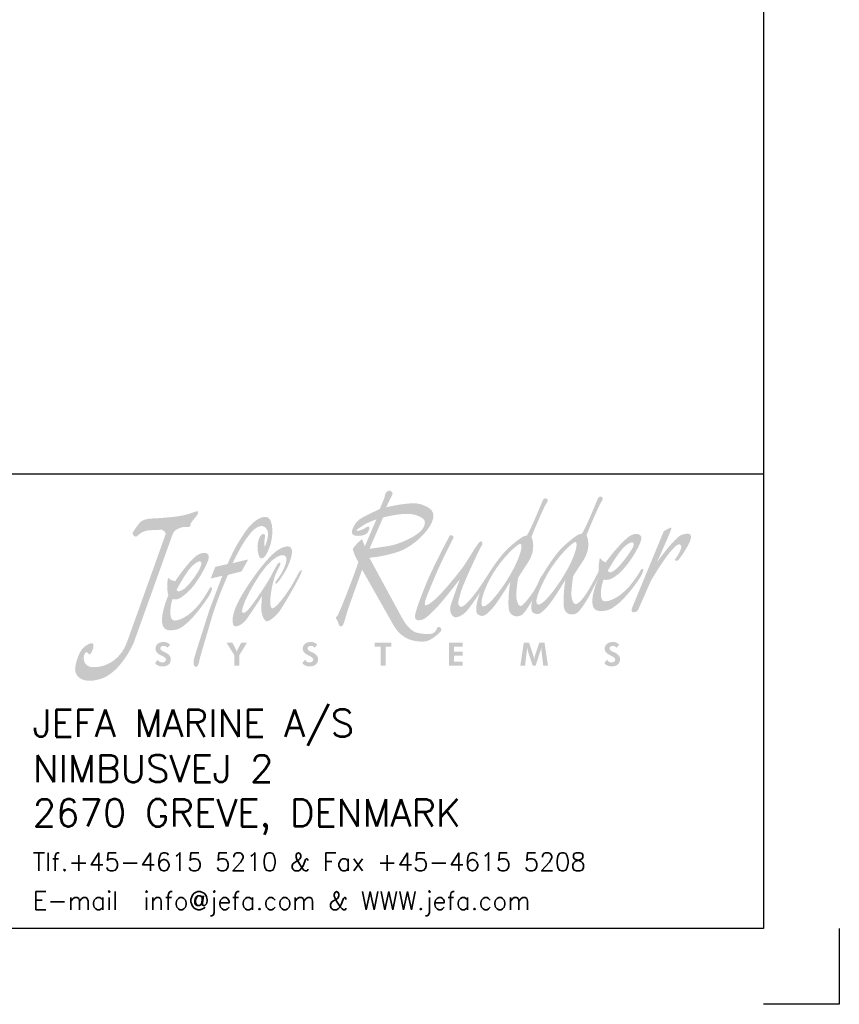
# Model space of a CAD drawing. Header units: millimetres. Extents: x -21605 to -18755, y -21786 to -19786.
# Tile 3 of 9: x -19296 to -18755, y -21786 to -21136. Entities that reach past the tile are written whole.
import ezdxf

# ---------------------------------------------------------------- set-up
doc = ezdxf.new("R2010")
doc.units = ezdxf.units.MM
doc.header["$LTSCALE"] = 5
doc.layers.add('RAMME', color=7, linetype='Continuous')
doc.styles.add('ROMANS', font='romans')

# ---------------------------------------------------------------- blocks, each defined once
blk = doc.blocks.new('jefa rudder logo')
at = {"linetype": 'Continuous', "lineweight": 0}
h = blk.add_hatch(color=182, dxfattribs=at)
edge = h.paths.add_edge_path(flags=16)
edge.add_spline(control_points=[(28.946, 61.153), (29.136, 61.166), (28.946, 60.378), (28.384, 59.431), (28.384, 59.431), (27.823, 58.483), (27.165, 57.709), (26.919, 57.709), (26.919, 57.709), (26.675, 57.709), (26.858, 58.522), (27.417, 59.469), (27.417, 59.469), (27.978, 60.416), (28.791, 61.14), (28.946, 61.153)], knot_values=[0, 0, 0, 0, 0.25, 0.25, 0.25, 0.25, 0.5, 0.5, 0.5, 0.5, 0.75, 0.75, 0.75, 0.75, 1, 1, 1, 1], degree=3, periodic=0)
edge = h.paths.add_edge_path(flags=16)
edge.add_spline(control_points=[(29.952, 57.81), (30.196, 57.81), (30.853, 58.583), (31.415, 59.53), (31.415, 59.53), (31.976, 60.48), (32.167, 61.265), (31.976, 61.252), (31.976, 61.252), (31.821, 61.242), (31.034, 60.498), (30.472, 59.55), (30.472, 59.55), (30.323, 59.296), (29.533, 57.81), (29.952, 57.81)], knot_values=[0, 0, 0, 0, 0.25, 0.25, 0.25, 0.25, 0.5, 0.5, 0.5, 0.5, 0.75, 0.75, 0.75, 0.75, 1, 1, 1, 1], degree=3, periodic=0)
edge = h.paths.add_edge_path()
edge.add_spline(control_points=[(30.173, 59.439), (30.188, 59.472), (30.213, 59.515), (30.241, 59.563), (30.241, 59.563), (30.254, 59.588), (30.262, 59.604), (30.262, 59.604), (30.262, 59.604), (30.262, 59.604), (30.264, 59.604), (30.264, 59.604), (30.264, 59.604), (30.467, 59.947), (30.881, 60.561), (31.186, 60.876), (31.186, 60.876), (31.549, 61.255), (32.212, 61.78), (32.296, 61.689), (32.296, 61.689), (32.38, 61.595), (33.18, 63.561), (33.18, 63.561), (33.18, 63.561), (33.18, 63.561), (33.264, 63.812), (33.404, 63.746), (33.404, 63.746), (33.543, 63.68), (33.49, 63.569), (33.386, 63.429), (33.386, 63.429), (33.284, 63.292), (32.578, 61.638), (32.593, 61.623), (32.593, 61.623), (32.609, 61.608), (32.893, 60.96), (32.418, 60.244), (32.418, 60.244), (31.943, 59.527), (31.859, 59.378), (31.859, 59.378), (31.859, 59.378), (31.859, 59.378), (31.722, 58.514), (31.77, 58.227), (31.77, 58.227), (31.816, 57.955), (31.913, 57.78), (32.055, 57.849), (32.055, 57.849), (32.484, 58.059), (33.035, 59.223), (33.266, 59.654), (33.266, 59.654), (33.244, 59.898), (33.279, 60.124), (33.325, 60.389), (33.325, 60.389), (33.409, 60.272), (33.48, 60.185), (33.647, 60.14), (33.647, 60.14), (33.983, 60.607), (34.623, 61.364), (34.968, 61.58), (34.968, 61.58), (35.311, 61.793), (35.664, 61.704), (35.603, 61.41), (35.603, 61.41), (35.491, 60.848), (34.303, 58.946), (33.533, 59.19), (33.533, 59.19), (33.454, 59.047), (33.193, 57.983), (33.609, 57.991), (33.609, 57.991), (34.023, 57.996), (34.646, 58.39), (35.141, 59.058), (35.141, 59.058), (35.636, 59.728), (35.555, 59.766), (35.662, 59.774), (35.662, 59.774), (35.768, 59.779), (35.697, 59.568), (35.524, 59.281), (35.524, 59.281), (35.354, 59.002), (34.366, 57.602), (33.67, 57.485), (33.67, 57.485), (33.005, 57.358), (32.921, 57.655), (32.911, 57.986), (32.911, 57.986), (32.903, 58.288), (33.025, 58.743), (33.244, 59.263), (33.244, 59.263), (33.244, 59.263), (32.756, 58.306), (32.756, 58.306), (32.756, 58.306), (32.756, 58.306), (32.25, 57.401), (31.999, 57.31), (31.999, 57.31), (31.745, 57.216), (31.471, 57.272), (31.364, 57.589), (31.364, 57.589), (31.26, 57.904), (31.405, 59.256), (31.458, 59.22), (31.458, 59.22), (31.458, 59.22), (30.711, 57.97), (30.432, 57.691), (30.432, 57.691), (30.152, 57.412), (29.969, 57.16), (29.66, 57.366), (29.66, 57.366), (29.527, 57.452), (29.535, 57.724), (29.606, 58.047), (29.606, 58.047), (29.456, 57.782), (29.152, 57.277), (28.966, 57.208), (28.966, 57.208), (28.715, 57.117), (28.438, 57.173), (28.334, 57.488), (28.334, 57.488), (28.23, 57.803), (28.372, 59.154), (28.428, 59.118), (28.428, 59.118), (28.428, 59.118), (27.681, 57.871), (27.402, 57.592), (27.402, 57.592), (27.122, 57.313), (26.939, 57.061), (26.629, 57.264), (26.629, 57.264), (26.426, 57.396), (26.551, 57.965), (26.728, 58.476), (26.728, 58.476), (26.518, 58.151), (26.104, 57.531), (25.913, 57.368), (25.913, 57.368), (25.651, 57.147), (25.458, 57.089), (25.321, 57.13), (25.321, 57.13), (25.161, 57.175), (25.029, 57.483), (25.121, 57.772), (25.121, 57.772), (25.212, 58.064), (25.624, 59.207), (25.624, 59.207), (25.624, 59.207), (25.624, 59.207), (24.729, 58.052), (24.417, 57.721), (24.417, 57.721), (24.107, 57.389), (23.815, 57.109), (23.655, 57.028), (23.655, 57.028), (23.495, 56.947), (23.101, 56.838), (23.162, 57.229), (23.162, 57.229), (23.223, 57.62), (23.713, 58.824), (23.906, 59.276), (23.906, 59.276), (24.1, 59.731), (24.834, 61.173), (24.94, 61.359), (24.94, 61.359), (25.029, 61.519), (25.113, 61.793), (25.291, 61.514), (25.291, 61.514), (25.291, 61.514), (24.628, 60.241), (24.267, 59.378), (24.267, 59.378), (23.906, 58.514), (23.754, 58.163), (23.724, 58.021), (23.724, 58.021), (23.696, 57.882), (23.665, 57.752), (23.764, 57.772), (23.764, 57.772), (24.239, 57.866), (25.448, 59.421), (25.773, 59.845), (25.773, 59.845), (26.055, 60.239), (26.421, 60.876), (26.477, 60.945), (26.477, 60.945), (26.607, 61.105), (26.726, 61.356), (26.827, 61.275), (26.827, 61.275), (26.927, 61.196), (26.838, 61.074), (26.746, 60.914), (26.746, 60.914), (26.657, 60.754), (25.809, 58.961), (25.692, 58.534), (25.692, 58.534), (25.583, 58.133), (25.512, 57.963), (25.552, 57.831), (25.552, 57.831), (25.593, 57.701), (25.682, 57.561), (26.035, 57.922), (26.035, 57.922), (26.883, 58.793), (27.335, 59.926), (28.156, 60.777), (28.156, 60.777), (28.519, 61.153), (29.182, 61.679), (29.266, 61.587), (29.266, 61.587), (29.35, 61.496), (30.15, 63.459), (30.15, 63.459), (30.15, 63.459), (30.15, 63.459), (30.234, 63.711), (30.373, 63.647), (30.373, 63.647), (30.513, 63.581), (30.457, 63.47), (30.356, 63.33), (30.356, 63.33), (30.251, 63.19), (29.548, 61.537), (29.563, 61.521), (29.563, 61.521), (29.578, 61.506), (29.863, 60.861), (29.385, 60.145), (29.385, 60.145), (28.91, 59.426), (28.826, 59.276), (28.826, 59.276), (28.826, 59.276), (28.826, 59.276), (28.687, 58.407), (28.745, 58.123), (28.745, 58.123), (28.801, 57.843), (28.892, 57.683), (29.022, 57.749), (29.022, 57.749), (29.154, 57.815), (29.591, 58.392), (29.713, 58.598), (29.713, 58.598), (29.748, 58.659), (29.812, 58.773), (29.886, 58.905), (29.886, 58.905), (30.015, 59.225), (30.145, 59.461), (30.173, 59.439)], knot_values=[0, 0, 0, 0, 0.013889, 0.013889, 0.013889, 0.013889, 0.027778, 0.027778, 0.027778, 0.027778, 0.041667, 0.041667, 0.041667, 0.041667, 0.055556, 0.055556, 0.055556, 0.055556, 0.069444, 0.069444, 0.069444, 0.069444, 0.083333, 0.083333, 0.083333, 0.083333, 0.097222, 0.097222, 0.097222, 0.097222, 0.111111, 0.111111, 0.111111, 0.111111, 0.125, 0.125, 0.125, 0.125, 0.138889, 0.138889, 0.138889, 0.138889, 0.152778, 0.152778, 0.152778, 0.152778, 0.166667, 0.166667, 0.166667, 0.166667, 0.180556, 0.180556, 0.180556, 0.180556, 0.194444, 0.194444, 0.194444, 0.194444, 0.208333, 0.208333, 0.208333, 0.208333, 0.222222, 0.222222, 0.222222, 0.222222, 0.236111, 0.236111, 0.236111, 0.236111, 0.25, 0.25, 0.25, 0.25, 0.263889, 0.263889, 0.263889, 0.263889, 0.277778, 0.277778, 0.277778, 0.277778, 0.291667, 0.291667, 0.291667, 0.291667, 0.305556, 0.305556, 0.305556, 0.305556, 0.319444, 0.319444, 0.319444, 0.319444, 0.333333, 0.333333, 0.333333, 0.333333, 0.347222, 0.347222, 0.347222, 0.347222, 0.361111, 0.361111, 0.361111, 0.361111, 0.375, 0.375, 0.375, 0.375, 0.388889, 0.388889, 0.388889, 0.388889, 0.402778, 0.402778, 0.402778, 0.402778, 0.416667, 0.416667, 0.416667, 0.416667, 0.430556, 0.430556, 0.430556, 0.430556, 0.444444, 0.444444, 0.444444, 0.444444, 0.458333, 0.458333, 0.458333, 0.458333, 0.472222, 0.472222, 0.472222, 0.472222, 0.486111, 0.486111, 0.486111, 0.486111, 0.5, 0.5, 0.5, 0.5, 0.513889, 0.513889, 0.513889, 0.513889, 0.527778, 0.527778, 0.527778, 0.527778, 0.541667, 0.541667, 0.541667, 0.541667, 0.555556, 0.555556, 0.555556, 0.555556, 0.569444, 0.569444, 0.569444, 0.569444, 0.583333, 0.583333, 0.583333, 0.583333, 0.597222, 0.597222, 0.597222, 0.597222, 0.611111, 0.611111, 0.611111, 0.611111, 0.625, 0.625, 0.625, 0.625, 0.638889, 0.638889, 0.638889, 0.638889, 0.652778, 0.652778, 0.652778, 0.652778, 0.666667, 0.666667, 0.666667, 0.666667, 0.680556, 0.680556, 0.680556, 0.680556, 0.694444, 0.694444, 0.694444, 0.694444, 0.708333, 0.708333, 0.708333, 0.708333, 0.722222, 0.722222, 0.722222, 0.722222, 0.736111, 0.736111, 0.736111, 0.736111, 0.75, 0.75, 0.75, 0.75, 0.763889, 0.763889, 0.763889, 0.763889, 0.777778, 0.777778, 0.777778, 0.777778, 0.791667, 0.791667, 0.791667, 0.791667, 0.805556, 0.805556, 0.805556, 0.805556, 0.819444, 0.819444, 0.819444, 0.819444, 0.833333, 0.833333, 0.833333, 0.833333, 0.847222, 0.847222, 0.847222, 0.847222, 0.861111, 0.861111, 0.861111, 0.861111, 0.875, 0.875, 0.875, 0.875, 0.888889, 0.888889, 0.888889, 0.888889, 0.902778, 0.902778, 0.902778, 0.902778, 0.916667, 0.916667, 0.916667, 0.916667, 0.930556, 0.930556, 0.930556, 0.930556, 0.944444, 0.944444, 0.944444, 0.944444, 0.958333, 0.958333, 0.958333, 0.958333, 0.972222, 0.972222, 0.972222, 0.972222, 0.986111, 0.986111, 0.986111, 0.986111, 1, 1, 1, 1], degree=3, periodic=0)
edge = h.paths.add_edge_path(flags=16)
edge.add_spline(control_points=[(33.762, 59.68), (33.762, 59.68), (34.341, 60.698), (34.681, 60.998), (34.681, 60.998), (35.022, 61.295), (35.265, 61.331), (35.159, 60.998), (35.159, 60.998), (35.103, 60.825), (33.983, 59.182), (33.762, 59.68)], knot_values=[0, 0, 0, 0, 0.333333, 0.333333, 0.333333, 0.333333, 0.666667, 0.666667, 0.666667, 0.666667, 1, 1, 1, 1], degree=3, periodic=0)
edge = h.paths.add_edge_path()
edge.add_spline(control_points=[(21.222, 63.066), (21.222, 63.066), (21.486, 63.701), (21.486, 63.701), (21.486, 63.701), (21.486, 63.701), (21.501, 63.853), (21.544, 63.937), (21.544, 63.937), (21.587, 64.021), (21.74, 64.115), (21.798, 64.082), (21.798, 64.082), (21.857, 64.046), (21.984, 63.962), (21.9, 63.828), (21.9, 63.828), (21.816, 63.693), (21.577, 63.16), (21.577, 63.16), (21.577, 63.16), (21.577, 63.16), (22.982, 63.513), (23.49, 63.327), (23.49, 63.327), (23.998, 63.142), (24.371, 62.921), (24.067, 62.296), (24.067, 62.296), (23.762, 61.669), (22.931, 60.907), (22.078, 60.663), (22.078, 60.663), (21.222, 60.416), (20.648, 60.391), (20.648, 60.391), (20.648, 60.391), (20.648, 60.391), (22.459, 57.059), (22.459, 57.059), (22.459, 57.059), (22.865, 56.309), (23.259, 56.251), (23.51, 56.22), (23.51, 56.22), (23.785, 56.187), (24.107, 56.154), (24.262, 56.319), (24.262, 56.319), (24.361, 56.426), (24.364, 56.581), (24.448, 56.591), (24.448, 56.591), (24.531, 56.599), (24.684, 56.472), (24.575, 56.345), (24.575, 56.345), (24.465, 56.218), (24.016, 55.778), (23.627, 55.778), (23.627, 55.778), (23.236, 55.778), (22.469, 55.809), (21.984, 56.667), (21.984, 56.667), (21.984, 56.667), (20.251, 59.731), (20.251, 59.731), (20.251, 59.731), (20.251, 59.731), (19.479, 57.572), (19.479, 57.572), (19.479, 57.572), (19.479, 57.572), (19.319, 57.013), (19.258, 56.835), (19.258, 56.835), (19.2, 56.657), (19.116, 56.573), (19.04, 56.617), (19.04, 56.617), (18.964, 56.657), (18.92, 56.911), (18.87, 56.972), (18.87, 56.972), (18.819, 57.031), (18.766, 57.13), (18.862, 57.158), (18.862, 57.158), (18.959, 57.186), (20.076, 60.14), (20.041, 60.168), (20.041, 60.168), (19.98, 60.213), (19.7, 60.836), (19.741, 60.891), (19.741, 60.891), (19.893, 61.095), (20.061, 61.278), (20.259, 61.415), (20.259, 61.415), (20.295, 61.283), (20.343, 61.151), (20.401, 61.018), (20.401, 61.018), (20.401, 61.018), (21.036, 62.499), (21.036, 62.499), (21.036, 62.499), (21.036, 62.499), (20.521, 62.311), (20.361, 62.202), (20.361, 62.202), (20.198, 62.093), (19.929, 61.93), (19.944, 61.879), (19.944, 61.879), (19.962, 61.829), (20.208, 61.897), (20.35, 61.981), (20.35, 61.981), (20.495, 62.067), (20.63, 62.177), (20.648, 62.057), (20.648, 62.057), (20.663, 61.94), (20.579, 61.661), (20.249, 61.61), (20.249, 61.61), (19.919, 61.559), (19.733, 61.6), (19.69, 61.745), (19.69, 61.745), (19.649, 61.89), (19.853, 62.372), (20.223, 62.575), (20.223, 62.575), (20.597, 62.779), (21.222, 63.066), (21.222, 63.066)], knot_values=[0, 0, 0, 0, 0.028571, 0.028571, 0.028571, 0.028571, 0.057143, 0.057143, 0.057143, 0.057143, 0.085714, 0.085714, 0.085714, 0.085714, 0.114286, 0.114286, 0.114286, 0.114286, 0.142857, 0.142857, 0.142857, 0.142857, 0.171429, 0.171429, 0.171429, 0.171429, 0.2, 0.2, 0.2, 0.2, 0.228571, 0.228571, 0.228571, 0.228571, 0.257143, 0.257143, 0.257143, 0.257143, 0.285714, 0.285714, 0.285714, 0.285714, 0.314286, 0.314286, 0.314286, 0.314286, 0.342857, 0.342857, 0.342857, 0.342857, 0.371429, 0.371429, 0.371429, 0.371429, 0.4, 0.4, 0.4, 0.4, 0.428571, 0.428571, 0.428571, 0.428571, 0.457143, 0.457143, 0.457143, 0.457143, 0.485714, 0.485714, 0.485714, 0.485714, 0.514286, 0.514286, 0.514286, 0.514286, 0.542857, 0.542857, 0.542857, 0.542857, 0.571429, 0.571429, 0.571429, 0.571429, 0.6, 0.6, 0.6, 0.6, 0.628571, 0.628571, 0.628571, 0.628571, 0.657143, 0.657143, 0.657143, 0.657143, 0.685714, 0.685714, 0.685714, 0.685714, 0.714286, 0.714286, 0.714286, 0.714286, 0.742857, 0.742857, 0.742857, 0.742857, 0.771429, 0.771429, 0.771429, 0.771429, 0.8, 0.8, 0.8, 0.8, 0.828571, 0.828571, 0.828571, 0.828571, 0.857143, 0.857143, 0.857143, 0.857143, 0.885714, 0.885714, 0.885714, 0.885714, 0.914286, 0.914286, 0.914286, 0.914286, 0.942857, 0.942857, 0.942857, 0.942857, 0.971429, 0.971429, 0.971429, 0.971429, 1, 1, 1, 1], degree=3, periodic=0)
edge = h.paths.add_edge_path(flags=16)
edge.add_spline(control_points=[(20.655, 60.881), (20.655, 60.881), (21.399, 62.591), (21.399, 62.591), (21.399, 62.591), (21.412, 62.621), (22.629, 62.911), (23.109, 62.761), (23.109, 62.761), (23.592, 62.611), (23.856, 62.474), (23.609, 62.024), (23.609, 62.024), (23.363, 61.575), (22.263, 61.153), (21.918, 61.077), (21.918, 61.077), (21.57, 61.001), (20.655, 60.881), (20.655, 60.881)], knot_values=[0, 0, 0, 0, 0.2, 0.2, 0.2, 0.2, 0.4, 0.4, 0.4, 0.4, 0.6, 0.6, 0.6, 0.6, 0.8, 0.8, 0.8, 0.8, 1, 1, 1, 1], degree=3, periodic=0)
edge = h.paths.add_edge_path()
edge.add_spline(control_points=[(35.1, 57.64), (35.1, 57.64), (36.843, 61.852), (36.843, 61.852), (36.843, 61.852), (36.843, 61.852), (37.153, 62.019), (37.153, 62.019), (37.153, 62.019), (37.153, 62.019), (37.29, 62.103), (37.249, 61.956), (37.249, 61.956), (37.211, 61.808), (36.477, 60.162), (36.477, 60.162), (36.477, 60.162), (36.477, 60.162), (37.437, 61.491), (37.785, 61.628), (37.785, 61.628), (38.156, 61.77), (38.402, 61.752), (38.324, 61.42), (38.324, 61.42), (38.245, 61.09), (37.689, 60.274), (37.602, 60.228), (37.602, 60.228), (37.513, 60.18), (37.442, 60.279), (37.442, 60.279), (37.442, 60.279), (37.442, 60.279), (37.63, 60.533), (37.683, 60.645), (37.683, 60.645), (37.734, 60.754), (37.823, 60.937), (37.8, 61.023), (37.8, 61.023), (37.628, 61.666), (36.165, 59.2), (36.111, 59.07), (36.111, 59.07), (36.111, 59.07), (35.438, 57.539), (35.438, 57.539), (35.438, 57.539), (35.375, 57.396), (35.174, 57.374), (35.115, 57.404), (35.115, 57.404), (35.057, 57.434), (35.07, 57.569), (35.1, 57.64)], knot_values=[0, 0, 0, 0, 0.071429, 0.071429, 0.071429, 0.071429, 0.142857, 0.142857, 0.142857, 0.142857, 0.214286, 0.214286, 0.214286, 0.214286, 0.285714, 0.285714, 0.285714, 0.285714, 0.357143, 0.357143, 0.357143, 0.357143, 0.428571, 0.428571, 0.428571, 0.428571, 0.5, 0.5, 0.5, 0.5, 0.571429, 0.571429, 0.571429, 0.571429, 0.642857, 0.642857, 0.642857, 0.642857, 0.714286, 0.714286, 0.714286, 0.714286, 0.785714, 0.785714, 0.785714, 0.785714, 0.857143, 0.857143, 0.857143, 0.857143, 0.928571, 0.928571, 0.928571, 0.928571, 1, 1, 1, 1], degree=3, periodic=0)
edge = h.paths.add_edge_path()
edge.add_spline(control_points=[(15.657, 59.299), (15.954, 59.7), (16.322, 60.526), (15.895, 60.531), (15.895, 60.531), (15.682, 60.536), (15.146, 60.315), (14.435, 59.162), (14.435, 59.162), (13.726, 58.009), (13.688, 57.638), (13.655, 57.508), (13.655, 57.508), (13.622, 57.376), (13.696, 57.257), (13.94, 57.49), (13.94, 57.49), (14.186, 57.721), (14.867, 58.755), (15.083, 59.106), (15.083, 59.106), (15.334, 59.52), (15.624, 60.236), (15.745, 60.117), (15.745, 60.117), (15.801, 60.063), (15.702, 59.893), (15.56, 59.627), (15.56, 59.627), (15.281, 59.103), (15.006, 57.401), (15.385, 57.63), (15.385, 57.63), (15.692, 57.818), (16.261, 58.638), (16.469, 59.017), (16.469, 59.017), (16.678, 59.398), (16.784, 59.599), (16.784, 59.599), (16.784, 59.599), (16.784, 59.599), (17.008, 59.875), (16.906, 59.568), (16.906, 59.568), (16.802, 59.263), (15.86, 57.61), (15.636, 57.356), (15.636, 57.356), (15.413, 57.104), (15.128, 56.871), (14.986, 56.901), (14.986, 56.901), (14.844, 56.932), (14.686, 57.338), (14.702, 57.633), (14.702, 57.633), (14.717, 57.925), (14.745, 58.275), (14.745, 58.275), (14.745, 58.275), (14.745, 58.275), (14.186, 57.419), (13.914, 57.036), (13.914, 57.036), (13.64, 56.65), (13.218, 56.497), (13.155, 56.726), (13.155, 56.726), (13.091, 56.954), (13.071, 57.498), (13.879, 58.727), (13.879, 58.727), (14.686, 59.959), (15.347, 60.698), (15.766, 60.899), (15.766, 60.899), (16.187, 61.102), (16.355, 61.013), (16.393, 60.782), (16.393, 60.782), (16.431, 60.549), (16.228, 59.949), (15.936, 59.499), (15.936, 59.499), (15.644, 59.05), (15.578, 58.971), (15.502, 58.958), (15.502, 58.958), (15.392, 58.946), (15.596, 59.215), (15.657, 59.299)], knot_values=[0, 0, 0, 0, 0.043478, 0.043478, 0.043478, 0.043478, 0.086957, 0.086957, 0.086957, 0.086957, 0.130435, 0.130435, 0.130435, 0.130435, 0.173913, 0.173913, 0.173913, 0.173913, 0.217391, 0.217391, 0.217391, 0.217391, 0.26087, 0.26087, 0.26087, 0.26087, 0.304348, 0.304348, 0.304348, 0.304348, 0.347826, 0.347826, 0.347826, 0.347826, 0.391304, 0.391304, 0.391304, 0.391304, 0.434783, 0.434783, 0.434783, 0.434783, 0.478261, 0.478261, 0.478261, 0.478261, 0.521739, 0.521739, 0.521739, 0.521739, 0.565217, 0.565217, 0.565217, 0.565217, 0.608696, 0.608696, 0.608696, 0.608696, 0.652174, 0.652174, 0.652174, 0.652174, 0.695652, 0.695652, 0.695652, 0.695652, 0.73913, 0.73913, 0.73913, 0.73913, 0.782609, 0.782609, 0.782609, 0.782609, 0.826087, 0.826087, 0.826087, 0.826087, 0.869565, 0.869565, 0.869565, 0.869565, 0.913043, 0.913043, 0.913043, 0.913043, 0.956522, 0.956522, 0.956522, 0.956522, 1, 1, 1, 1], degree=3, periodic=0)
edge = h.paths.add_edge_path()
edge.add_spline(control_points=[(12.847, 60.041), (13.198, 60.897), (13.703, 61.671), (13.995, 62.045), (13.995, 62.045), (14.29, 62.415), (14.808, 62.768), (15.09, 62.586), (15.09, 62.586), (15.372, 62.403), (15.385, 61.544), (15.151, 60.945), (15.151, 60.945), (14.915, 60.343), (14.803, 60.371), (14.689, 60.35), (14.689, 60.35), (14.575, 60.33), (14.47, 60.848), (14.503, 61.102), (14.503, 61.102), (14.539, 61.359), (14.613, 61.628), (14.783, 61.686), (14.783, 61.686), (14.953, 61.745), (14.915, 61.557), (14.884, 61.356), (14.884, 61.356), (14.856, 61.156), (14.9, 60.978), (14.9, 60.978), (14.9, 60.978), (14.9, 60.978), (15.133, 61.521), (15.062, 61.821), (15.062, 61.821), (14.989, 62.118), (14.658, 62.334), (14.191, 61.826), (14.191, 61.826), (13.726, 61.318), (13.368, 60.564), (13.129, 60.091), (13.129, 60.091), (13.129, 60.091), (13.983, 60.295), (13.983, 60.295), (13.983, 60.295), (13.983, 60.295), (13.625, 59.637), (13.625, 59.637), (13.625, 59.637), (13.625, 59.637), (12.875, 59.446), (12.875, 59.446), (12.875, 59.446), (12.875, 59.446), (12.273, 58.115), (11.956, 57.008), (11.956, 57.008), (11.636, 55.9), (11.321, 54.884), (11.303, 54.737), (11.303, 54.737), (11.285, 54.592), (11.201, 54.364), (11.11, 54.384), (11.11, 54.384), (11.019, 54.404), (10.96, 54.526), (10.98, 54.714), (10.98, 54.714), (11.003, 54.902), (11.73, 57.117), (11.808, 57.381), (11.808, 57.381), (11.887, 57.643), (12.563, 59.395), (12.563, 59.395), (12.563, 59.395), (12.563, 59.395), (11.923, 59.245), (11.923, 59.245), (11.923, 59.245), (11.923, 59.245), (12.177, 59.888), (12.177, 59.888), (12.177, 59.888), (12.177, 59.888), (12.847, 60.041), (12.847, 60.041)], knot_values=[0, 0, 0, 0, 0.043478, 0.043478, 0.043478, 0.043478, 0.086957, 0.086957, 0.086957, 0.086957, 0.130435, 0.130435, 0.130435, 0.130435, 0.173913, 0.173913, 0.173913, 0.173913, 0.217391, 0.217391, 0.217391, 0.217391, 0.26087, 0.26087, 0.26087, 0.26087, 0.304348, 0.304348, 0.304348, 0.304348, 0.347826, 0.347826, 0.347826, 0.347826, 0.391304, 0.391304, 0.391304, 0.391304, 0.434783, 0.434783, 0.434783, 0.434783, 0.478261, 0.478261, 0.478261, 0.478261, 0.521739, 0.521739, 0.521739, 0.521739, 0.565217, 0.565217, 0.565217, 0.565217, 0.608696, 0.608696, 0.608696, 0.608696, 0.652174, 0.652174, 0.652174, 0.652174, 0.695652, 0.695652, 0.695652, 0.695652, 0.73913, 0.73913, 0.73913, 0.73913, 0.782609, 0.782609, 0.782609, 0.782609, 0.826087, 0.826087, 0.826087, 0.826087, 0.869565, 0.869565, 0.869565, 0.869565, 0.913043, 0.913043, 0.913043, 0.913043, 0.956522, 0.956522, 0.956522, 0.956522, 1, 1, 1, 1], degree=3, periodic=0)
edge = h.paths.add_edge_path()
edge.add_spline(control_points=[(9.576, 59.296), (9.662, 59.185), (9.799, 59.139), (9.97, 59.098), (9.97, 59.098), (10.287, 59.573), (10.841, 60.302), (11.179, 60.526), (11.179, 60.526), (11.514, 60.749), (11.869, 60.67), (11.821, 60.376), (11.821, 60.376), (11.773, 60.084), (11.123, 58.844), (10.597, 58.44), (10.597, 58.44), (10.351, 58.25), (10.157, 58.026), (9.827, 58.118), (9.827, 58.118), (9.754, 57.975), (9.533, 56.916), (9.947, 56.934), (9.947, 56.934), (10.361, 56.954), (10.97, 57.361), (11.443, 58.039), (11.443, 58.039), (11.913, 58.715), (11.831, 58.75), (11.938, 58.76), (11.938, 58.76), (12.045, 58.771), (11.994, 58.55), (11.816, 58.27), (11.816, 58.27), (11.638, 57.988), (10.688, 56.581), (10.025, 56.436), (10.025, 56.436), (9.362, 56.291), (9.268, 56.584), (9.248, 56.909), (9.248, 56.909), (9.225, 57.236), (9.357, 57.749), (9.594, 58.334), (9.594, 58.334), (9.497, 58.671), (9.528, 58.951), (9.576, 59.296)], knot_values=[0, 0, 0, 0, 0.076923, 0.076923, 0.076923, 0.076923, 0.153846, 0.153846, 0.153846, 0.153846, 0.230769, 0.230769, 0.230769, 0.230769, 0.307692, 0.307692, 0.307692, 0.307692, 0.384615, 0.384615, 0.384615, 0.384615, 0.461538, 0.461538, 0.461538, 0.461538, 0.538462, 0.538462, 0.538462, 0.538462, 0.615385, 0.615385, 0.615385, 0.615385, 0.692308, 0.692308, 0.692308, 0.692308, 0.769231, 0.769231, 0.769231, 0.769231, 0.846154, 0.846154, 0.846154, 0.846154, 0.923077, 0.923077, 0.923077, 0.923077, 1, 1, 1, 1], degree=3, periodic=0)
edge = h.paths.add_edge_path(flags=16)
edge.add_spline(control_points=[(10.038, 58.611), (10.038, 58.611), (10.582, 59.637), (10.912, 59.941), (10.912, 59.941), (11.242, 60.249), (11.486, 60.289), (11.389, 59.957), (11.389, 59.957), (11.295, 59.624), (10.701, 58.837), (10.465, 58.679), (10.465, 58.679), (10.272, 58.55), (10.102, 58.476), (10.038, 58.611)], knot_values=[0, 0, 0, 0, 0.25, 0.25, 0.25, 0.25, 0.5, 0.5, 0.5, 0.5, 0.75, 0.75, 0.75, 0.75, 1, 1, 1, 1], degree=3, periodic=0)
edge = h.paths.add_edge_path()
edge.add_spline(control_points=[(9.215, 61.933), (8.862, 61.887), (8.435, 61.956), (8.128, 61.773), (8.128, 61.773), (7.968, 61.679), (7.892, 61.557), (7.808, 61.549), (7.808, 61.549), (7.727, 61.542), (7.564, 61.671), (7.645, 61.793), (7.645, 61.793), (7.729, 61.915), (7.971, 62.304), (8.133, 62.408), (8.133, 62.408), (8.298, 62.509), (8.532, 62.545), (8.735, 62.547), (8.735, 62.547), (8.938, 62.55), (10.025, 62.626), (10.391, 62.713), (10.391, 62.713), (10.757, 62.799), (11.097, 62.923), (11.097, 62.923), (11.097, 62.923), (11.097, 62.923), (11.234, 63.01), (11.232, 62.868), (11.232, 62.868), (11.229, 62.728), (10.869, 62.393), (10.825, 62.271), (10.825, 62.271), (10.782, 62.149), (10.841, 62.037), (10.617, 62.075), (10.617, 62.075), (10.394, 62.111), (9.944, 61.999), (9.83, 61.679), (9.83, 61.679), (9.83, 61.679), (7.714, 55.781), (7.714, 55.781), (7.714, 55.781), (7.597, 55.456), (6.871, 54.011), (5.832, 53.713), (5.832, 53.713), (4.793, 53.416), (4.465, 53.917), (4.468, 54.257), (4.468, 54.257), (4.473, 54.6), (4.691, 55.237), (4.93, 55.453), (4.93, 55.453), (5.171, 55.672), (5.504, 55.796), (5.479, 55.555), (5.479, 55.555), (5.456, 55.314), (5.291, 54.958), (5.202, 55.113), (5.202, 55.113), (5.11, 55.265), (5.034, 55.207), (4.971, 55.065), (4.971, 55.065), (4.907, 54.922), (4.902, 54.409), (5.408, 54.376), (5.408, 54.376), (5.916, 54.343), (6.901, 54.58), (7.333, 55.786), (7.333, 55.786), (7.333, 55.786), (9.444, 61.681), (9.444, 61.681), (9.444, 61.681), (9.497, 61.826), (9.215, 61.933), (9.215, 61.933)], knot_values=[0, 0, 0, 0, 0.045455, 0.045455, 0.045455, 0.045455, 0.090909, 0.090909, 0.090909, 0.090909, 0.136364, 0.136364, 0.136364, 0.136364, 0.181818, 0.181818, 0.181818, 0.181818, 0.227273, 0.227273, 0.227273, 0.227273, 0.272727, 0.272727, 0.272727, 0.272727, 0.318182, 0.318182, 0.318182, 0.318182, 0.363636, 0.363636, 0.363636, 0.363636, 0.409091, 0.409091, 0.409091, 0.409091, 0.454545, 0.454545, 0.454545, 0.454545, 0.5, 0.5, 0.5, 0.5, 0.545455, 0.545455, 0.545455, 0.545455, 0.590909, 0.590909, 0.590909, 0.590909, 0.636364, 0.636364, 0.636364, 0.636364, 0.681818, 0.681818, 0.681818, 0.681818, 0.727273, 0.727273, 0.727273, 0.727273, 0.772727, 0.772727, 0.772727, 0.772727, 0.818182, 0.818182, 0.818182, 0.818182, 0.863636, 0.863636, 0.863636, 0.863636, 0.909091, 0.909091, 0.909091, 0.909091, 0.954545, 0.954545, 0.954545, 0.954545, 1, 1, 1, 1], degree=3, periodic=0)
h = blk.add_hatch(color=8, dxfattribs=at)
edge = h.paths.add_edge_path()
edge.add_spline(control_points=[(33.574, 54.61), (33.574, 54.61), (33.726, 54.783), (33.726, 54.783), (33.726, 54.783), (33.746, 54.734), (33.777, 54.699), (33.82, 54.671), (33.82, 54.671), (33.861, 54.643), (33.909, 54.63), (33.962, 54.63), (33.962, 54.63), (34.026, 54.63), (34.077, 54.646), (34.115, 54.676), (34.115, 54.676), (34.153, 54.707), (34.171, 54.747), (34.171, 54.798), (34.171, 54.798), (34.171, 54.859), (34.11, 54.92), (33.985, 54.978), (33.985, 54.978), (33.945, 54.999), (33.914, 55.014), (33.889, 55.027), (33.889, 55.027), (33.777, 55.085), (33.701, 55.141), (33.658, 55.197), (33.658, 55.197), (33.614, 55.253), (33.592, 55.319), (33.592, 55.397), (33.592, 55.397), (33.592, 55.502), (33.635, 55.588), (33.718, 55.656), (33.718, 55.656), (33.802, 55.725), (33.909, 55.758), (34.044, 55.758), (34.044, 55.758), (34.12, 55.758), (34.188, 55.745), (34.244, 55.717), (34.244, 55.717), (34.3, 55.692), (34.351, 55.649), (34.392, 55.59), (34.392, 55.59), (34.392, 55.59), (34.232, 55.435), (34.232, 55.435), (34.232, 55.435), (34.211, 55.474), (34.186, 55.502), (34.155, 55.519), (34.155, 55.519), (34.122, 55.537), (34.084, 55.547), (34.039, 55.547), (34.039, 55.547), (33.985, 55.547), (33.942, 55.535), (33.909, 55.507), (33.909, 55.507), (33.876, 55.479), (33.858, 55.443), (33.858, 55.4), (33.858, 55.4), (33.858, 55.334), (33.924, 55.27), (34.056, 55.215), (34.056, 55.215), (34.082, 55.204), (34.102, 55.197), (34.117, 55.189), (34.117, 55.189), (34.224, 55.141), (34.305, 55.082), (34.359, 55.021), (34.359, 55.021), (34.409, 54.958), (34.435, 54.887), (34.435, 54.808), (34.435, 54.808), (34.435, 54.689), (34.394, 54.592), (34.313, 54.521), (34.313, 54.521), (34.232, 54.45), (34.12, 54.414), (33.983, 54.414), (33.983, 54.414), (33.884, 54.414), (33.8, 54.43), (33.731, 54.465), (33.731, 54.465), (33.66, 54.498), (33.609, 54.547), (33.574, 54.61)], knot_values=[0, 0, 0, 0, 0.038462, 0.038462, 0.038462, 0.038462, 0.076923, 0.076923, 0.076923, 0.076923, 0.115385, 0.115385, 0.115385, 0.115385, 0.153846, 0.153846, 0.153846, 0.153846, 0.192308, 0.192308, 0.192308, 0.192308, 0.230769, 0.230769, 0.230769, 0.230769, 0.269231, 0.269231, 0.269231, 0.269231, 0.307692, 0.307692, 0.307692, 0.307692, 0.346154, 0.346154, 0.346154, 0.346154, 0.384615, 0.384615, 0.384615, 0.384615, 0.423077, 0.423077, 0.423077, 0.423077, 0.461538, 0.461538, 0.461538, 0.461538, 0.5, 0.5, 0.5, 0.5, 0.538462, 0.538462, 0.538462, 0.538462, 0.576923, 0.576923, 0.576923, 0.576923, 0.615385, 0.615385, 0.615385, 0.615385, 0.653846, 0.653846, 0.653846, 0.653846, 0.692308, 0.692308, 0.692308, 0.692308, 0.730769, 0.730769, 0.730769, 0.730769, 0.769231, 0.769231, 0.769231, 0.769231, 0.807692, 0.807692, 0.807692, 0.807692, 0.846154, 0.846154, 0.846154, 0.846154, 0.884615, 0.884615, 0.884615, 0.884615, 0.923077, 0.923077, 0.923077, 0.923077, 0.961538, 0.961538, 0.961538, 0.961538, 1, 1, 1, 1], degree=3, periodic=0)
edge = h.paths.add_edge_path()
edge.add_spline(control_points=[(28.951, 54.447), (28.951, 54.447), (29.144, 55.728), (29.144, 55.728), (29.144, 55.728), (29.144, 55.728), (29.431, 55.728), (29.431, 55.728), (29.431, 55.728), (29.431, 55.728), (29.677, 54.973), (29.677, 54.973), (29.677, 54.973), (29.682, 54.958), (29.69, 54.935), (29.695, 54.905), (29.695, 54.905), (29.703, 54.874), (29.708, 54.839), (29.713, 54.8), (29.713, 54.8), (29.718, 54.841), (29.723, 54.877), (29.728, 54.907), (29.728, 54.907), (29.733, 54.938), (29.738, 54.961), (29.746, 54.976), (29.746, 54.976), (29.746, 54.976), (29.995, 55.728), (29.995, 55.728), (29.995, 55.728), (29.995, 55.728), (30.279, 55.728), (30.279, 55.728), (30.279, 55.728), (30.279, 55.728), (30.475, 54.447), (30.475, 54.447), (30.475, 54.447), (30.475, 54.447), (30.213, 54.447), (30.213, 54.447), (30.213, 54.447), (30.213, 54.447), (30.122, 55.22), (30.122, 55.22), (30.122, 55.22), (30.114, 55.275), (30.109, 55.321), (30.107, 55.349), (30.107, 55.349), (30.104, 55.377), (30.104, 55.405), (30.104, 55.43), (30.104, 55.43), (30.104, 55.443), (30.104, 55.453), (30.104, 55.461), (30.104, 55.461), (30.104, 55.466), (30.104, 55.474), (30.104, 55.479), (30.104, 55.479), (30.096, 55.428), (30.089, 55.385), (30.081, 55.349), (30.081, 55.349), (30.074, 55.311), (30.066, 55.286), (30.058, 55.265), (30.058, 55.265), (30.058, 55.265), (29.787, 54.447), (29.787, 54.447), (29.787, 54.447), (29.787, 54.447), (29.634, 54.447), (29.634, 54.447), (29.634, 54.447), (29.634, 54.447), (29.367, 55.265), (29.367, 55.265), (29.367, 55.265), (29.365, 55.273), (29.36, 55.296), (29.352, 55.329), (29.352, 55.329), (29.345, 55.364), (29.332, 55.413), (29.319, 55.479), (29.319, 55.479), (29.319, 55.479), (29.319, 55.441), (29.319, 55.441), (29.319, 55.441), (29.319, 55.382), (29.314, 55.309), (29.304, 55.222), (29.304, 55.222), (29.304, 55.222), (29.301, 55.22), (29.301, 55.22), (29.301, 55.22), (29.301, 55.22), (29.21, 54.447), (29.21, 54.447), (29.21, 54.447), (29.21, 54.447), (28.951, 54.447), (28.951, 54.447)], knot_values=[0, 0, 0, 0, 0.035714, 0.035714, 0.035714, 0.035714, 0.071429, 0.071429, 0.071429, 0.071429, 0.107143, 0.107143, 0.107143, 0.107143, 0.142857, 0.142857, 0.142857, 0.142857, 0.178571, 0.178571, 0.178571, 0.178571, 0.214286, 0.214286, 0.214286, 0.214286, 0.25, 0.25, 0.25, 0.25, 0.285714, 0.285714, 0.285714, 0.285714, 0.321429, 0.321429, 0.321429, 0.321429, 0.357143, 0.357143, 0.357143, 0.357143, 0.392857, 0.392857, 0.392857, 0.392857, 0.428571, 0.428571, 0.428571, 0.428571, 0.464286, 0.464286, 0.464286, 0.464286, 0.5, 0.5, 0.5, 0.5, 0.535714, 0.535714, 0.535714, 0.535714, 0.571429, 0.571429, 0.571429, 0.571429, 0.607143, 0.607143, 0.607143, 0.607143, 0.642857, 0.642857, 0.642857, 0.642857, 0.678571, 0.678571, 0.678571, 0.678571, 0.714286, 0.714286, 0.714286, 0.714286, 0.75, 0.75, 0.75, 0.75, 0.785714, 0.785714, 0.785714, 0.785714, 0.821429, 0.821429, 0.821429, 0.821429, 0.857143, 0.857143, 0.857143, 0.857143, 0.892857, 0.892857, 0.892857, 0.892857, 0.928571, 0.928571, 0.928571, 0.928571, 0.964286, 0.964286, 0.964286, 0.964286, 1, 1, 1, 1], degree=3, periodic=0)
edge = h.paths.add_edge_path()
edge.add_spline(control_points=[(25.034, 54.447), (25.034, 54.447), (25.034, 55.728), (25.034, 55.728), (25.034, 55.728), (25.034, 55.728), (25.786, 55.728), (25.786, 55.728), (25.786, 55.728), (25.786, 55.728), (25.786, 55.496), (25.786, 55.496), (25.786, 55.496), (25.786, 55.496), (25.306, 55.496), (25.306, 55.496), (25.306, 55.496), (25.306, 55.496), (25.306, 55.232), (25.306, 55.232), (25.306, 55.232), (25.306, 55.232), (25.786, 55.232), (25.786, 55.232), (25.786, 55.232), (25.786, 55.232), (25.786, 55.001), (25.786, 55.001), (25.786, 55.001), (25.786, 55.001), (25.306, 55.001), (25.306, 55.001), (25.306, 55.001), (25.306, 55.001), (25.306, 54.681), (25.306, 54.681), (25.306, 54.681), (25.306, 54.681), (25.786, 54.681), (25.786, 54.681), (25.786, 54.681), (25.786, 54.681), (25.786, 54.447), (25.786, 54.447), (25.786, 54.447), (25.786, 54.447), (25.034, 54.447), (25.034, 54.447)], knot_values=[0, 0, 0, 0, 0.083333, 0.083333, 0.083333, 0.083333, 0.166667, 0.166667, 0.166667, 0.166667, 0.25, 0.25, 0.25, 0.25, 0.333333, 0.333333, 0.333333, 0.333333, 0.416667, 0.416667, 0.416667, 0.416667, 0.5, 0.5, 0.5, 0.5, 0.583333, 0.583333, 0.583333, 0.583333, 0.666667, 0.666667, 0.666667, 0.666667, 0.75, 0.75, 0.75, 0.75, 0.833333, 0.833333, 0.833333, 0.833333, 0.916667, 0.916667, 0.916667, 0.916667, 1, 1, 1, 1], degree=3, periodic=0)
edge = h.paths.add_edge_path()
edge.add_spline(control_points=[(21.537, 55.496), (21.537, 55.496), (21.537, 54.447), (21.537, 54.447), (21.537, 54.447), (21.537, 54.447), (21.262, 54.447), (21.262, 54.447), (21.262, 54.447), (21.262, 54.447), (21.262, 55.496), (21.262, 55.496), (21.262, 55.496), (21.262, 55.496), (20.947, 55.496), (20.947, 55.496), (20.947, 55.496), (20.947, 55.496), (20.947, 55.728), (20.947, 55.728), (20.947, 55.728), (20.947, 55.728), (21.849, 55.728), (21.849, 55.728), (21.849, 55.728), (21.849, 55.728), (21.849, 55.496), (21.849, 55.496), (21.849, 55.496), (21.849, 55.496), (21.537, 55.496), (21.537, 55.496)], knot_values=[0, 0, 0, 0, 0.125, 0.125, 0.125, 0.125, 0.25, 0.25, 0.25, 0.25, 0.375, 0.375, 0.375, 0.375, 0.5, 0.5, 0.5, 0.5, 0.625, 0.625, 0.625, 0.625, 0.75, 0.75, 0.75, 0.75, 0.875, 0.875, 0.875, 0.875, 1, 1, 1, 1], degree=3, periodic=0)
edge = h.paths.add_edge_path()
edge.add_spline(control_points=[(16.967, 54.61), (16.967, 54.61), (17.12, 54.783), (17.12, 54.783), (17.12, 54.783), (17.14, 54.734), (17.17, 54.699), (17.214, 54.671), (17.214, 54.671), (17.254, 54.643), (17.302, 54.63), (17.356, 54.63), (17.356, 54.63), (17.419, 54.63), (17.47, 54.646), (17.508, 54.676), (17.508, 54.676), (17.546, 54.707), (17.564, 54.747), (17.564, 54.798), (17.564, 54.798), (17.564, 54.859), (17.503, 54.92), (17.379, 54.978), (17.379, 54.978), (17.338, 54.999), (17.305, 55.014), (17.282, 55.027), (17.282, 55.027), (17.17, 55.085), (17.092, 55.141), (17.051, 55.197), (17.051, 55.197), (17.008, 55.253), (16.985, 55.319), (16.985, 55.397), (16.985, 55.397), (16.985, 55.502), (17.028, 55.588), (17.109, 55.656), (17.109, 55.656), (17.193, 55.725), (17.302, 55.758), (17.437, 55.758), (17.437, 55.758), (17.513, 55.758), (17.582, 55.745), (17.638, 55.717), (17.638, 55.717), (17.694, 55.692), (17.742, 55.649), (17.785, 55.59), (17.785, 55.59), (17.785, 55.59), (17.625, 55.435), (17.625, 55.435), (17.625, 55.435), (17.605, 55.474), (17.579, 55.502), (17.549, 55.519), (17.549, 55.519), (17.516, 55.537), (17.478, 55.547), (17.432, 55.547), (17.432, 55.547), (17.379, 55.547), (17.335, 55.535), (17.302, 55.507), (17.302, 55.507), (17.269, 55.479), (17.252, 55.443), (17.252, 55.4), (17.252, 55.4), (17.252, 55.334), (17.318, 55.27), (17.45, 55.215), (17.45, 55.215), (17.475, 55.204), (17.496, 55.197), (17.511, 55.189), (17.511, 55.189), (17.617, 55.141), (17.699, 55.082), (17.752, 55.021), (17.752, 55.021), (17.803, 54.958), (17.828, 54.887), (17.828, 54.808), (17.828, 54.808), (17.828, 54.689), (17.788, 54.592), (17.706, 54.521), (17.706, 54.521), (17.625, 54.45), (17.513, 54.414), (17.376, 54.414), (17.376, 54.414), (17.277, 54.414), (17.193, 54.43), (17.125, 54.465), (17.125, 54.465), (17.054, 54.498), (17.003, 54.547), (16.967, 54.61)], knot_values=[0, 0, 0, 0, 0.038462, 0.038462, 0.038462, 0.038462, 0.076923, 0.076923, 0.076923, 0.076923, 0.115385, 0.115385, 0.115385, 0.115385, 0.153846, 0.153846, 0.153846, 0.153846, 0.192308, 0.192308, 0.192308, 0.192308, 0.230769, 0.230769, 0.230769, 0.230769, 0.269231, 0.269231, 0.269231, 0.269231, 0.307692, 0.307692, 0.307692, 0.307692, 0.346154, 0.346154, 0.346154, 0.346154, 0.384615, 0.384615, 0.384615, 0.384615, 0.423077, 0.423077, 0.423077, 0.423077, 0.461538, 0.461538, 0.461538, 0.461538, 0.5, 0.5, 0.5, 0.5, 0.538462, 0.538462, 0.538462, 0.538462, 0.576923, 0.576923, 0.576923, 0.576923, 0.615385, 0.615385, 0.615385, 0.615385, 0.653846, 0.653846, 0.653846, 0.653846, 0.692308, 0.692308, 0.692308, 0.692308, 0.730769, 0.730769, 0.730769, 0.730769, 0.769231, 0.769231, 0.769231, 0.769231, 0.807692, 0.807692, 0.807692, 0.807692, 0.846154, 0.846154, 0.846154, 0.846154, 0.884615, 0.884615, 0.884615, 0.884615, 0.923077, 0.923077, 0.923077, 0.923077, 0.961538, 0.961538, 0.961538, 0.961538, 1, 1, 1, 1], degree=3, periodic=0)
edge = h.paths.add_edge_path()
edge.add_spline(control_points=[(13.223, 54.447), (13.223, 54.447), (13.223, 55.032), (13.223, 55.032), (13.223, 55.032), (13.223, 55.032), (12.789, 55.728), (12.789, 55.728), (12.789, 55.728), (12.789, 55.728), (13.109, 55.728), (13.109, 55.728), (13.109, 55.728), (13.109, 55.728), (13.299, 55.377), (13.299, 55.377), (13.299, 55.377), (13.31, 55.359), (13.317, 55.336), (13.327, 55.311), (13.327, 55.311), (13.338, 55.283), (13.348, 55.253), (13.358, 55.217), (13.358, 55.217), (13.368, 55.248), (13.376, 55.275), (13.386, 55.301), (13.386, 55.301), (13.396, 55.329), (13.409, 55.354), (13.421, 55.38), (13.421, 55.38), (13.421, 55.38), (13.609, 55.728), (13.609, 55.728), (13.609, 55.728), (13.609, 55.728), (13.929, 55.728), (13.929, 55.728), (13.929, 55.728), (13.929, 55.728), (13.498, 55.032), (13.498, 55.032), (13.498, 55.032), (13.498, 55.032), (13.498, 54.447), (13.498, 54.447), (13.498, 54.447), (13.498, 54.447), (13.223, 54.447), (13.223, 54.447)], knot_values=[0, 0, 0, 0, 0.076923, 0.076923, 0.076923, 0.076923, 0.153846, 0.153846, 0.153846, 0.153846, 0.230769, 0.230769, 0.230769, 0.230769, 0.307692, 0.307692, 0.307692, 0.307692, 0.384615, 0.384615, 0.384615, 0.384615, 0.461538, 0.461538, 0.461538, 0.461538, 0.538462, 0.538462, 0.538462, 0.538462, 0.615385, 0.615385, 0.615385, 0.615385, 0.692308, 0.692308, 0.692308, 0.692308, 0.769231, 0.769231, 0.769231, 0.769231, 0.846154, 0.846154, 0.846154, 0.846154, 0.923077, 0.923077, 0.923077, 0.923077, 1, 1, 1, 1], degree=3, periodic=0)
edge = h.paths.add_edge_path()
edge.add_spline(control_points=[(8.87, 54.61), (8.87, 54.61), (9.022, 54.783), (9.022, 54.783), (9.022, 54.783), (9.04, 54.734), (9.073, 54.699), (9.114, 54.671), (9.114, 54.671), (9.157, 54.643), (9.205, 54.63), (9.258, 54.63), (9.258, 54.63), (9.322, 54.63), (9.373, 54.646), (9.411, 54.676), (9.411, 54.676), (9.446, 54.707), (9.467, 54.747), (9.467, 54.798), (9.467, 54.798), (9.467, 54.859), (9.403, 54.92), (9.279, 54.978), (9.279, 54.978), (9.241, 54.999), (9.207, 55.014), (9.185, 55.027), (9.185, 55.027), (9.073, 55.085), (8.994, 55.141), (8.951, 55.197), (8.951, 55.197), (8.908, 55.253), (8.887, 55.319), (8.887, 55.397), (8.887, 55.397), (8.887, 55.502), (8.928, 55.588), (9.012, 55.656), (9.012, 55.656), (9.096, 55.725), (9.205, 55.758), (9.337, 55.758), (9.337, 55.758), (9.416, 55.758), (9.482, 55.745), (9.538, 55.717), (9.538, 55.717), (9.596, 55.692), (9.644, 55.649), (9.688, 55.59), (9.688, 55.59), (9.688, 55.59), (9.525, 55.435), (9.525, 55.435), (9.525, 55.435), (9.507, 55.474), (9.482, 55.502), (9.449, 55.519), (9.449, 55.519), (9.418, 55.537), (9.38, 55.547), (9.335, 55.547), (9.335, 55.547), (9.281, 55.547), (9.238, 55.535), (9.202, 55.507), (9.202, 55.507), (9.169, 55.479), (9.154, 55.443), (9.154, 55.4), (9.154, 55.4), (9.154, 55.334), (9.22, 55.27), (9.352, 55.215), (9.352, 55.215), (9.378, 55.204), (9.398, 55.197), (9.411, 55.189), (9.411, 55.189), (9.52, 55.141), (9.601, 55.082), (9.652, 55.021), (9.652, 55.021), (9.705, 54.958), (9.731, 54.887), (9.731, 54.808), (9.731, 54.808), (9.731, 54.689), (9.69, 54.592), (9.609, 54.521), (9.609, 54.521), (9.525, 54.45), (9.416, 54.414), (9.279, 54.414), (9.279, 54.414), (9.18, 54.414), (9.096, 54.43), (9.025, 54.465), (9.025, 54.465), (8.956, 54.498), (8.903, 54.547), (8.87, 54.61)], knot_values=[0, 0, 0, 0, 0.038462, 0.038462, 0.038462, 0.038462, 0.076923, 0.076923, 0.076923, 0.076923, 0.115385, 0.115385, 0.115385, 0.115385, 0.153846, 0.153846, 0.153846, 0.153846, 0.192308, 0.192308, 0.192308, 0.192308, 0.230769, 0.230769, 0.230769, 0.230769, 0.269231, 0.269231, 0.269231, 0.269231, 0.307692, 0.307692, 0.307692, 0.307692, 0.346154, 0.346154, 0.346154, 0.346154, 0.384615, 0.384615, 0.384615, 0.384615, 0.423077, 0.423077, 0.423077, 0.423077, 0.461538, 0.461538, 0.461538, 0.461538, 0.5, 0.5, 0.5, 0.5, 0.538462, 0.538462, 0.538462, 0.538462, 0.576923, 0.576923, 0.576923, 0.576923, 0.615385, 0.615385, 0.615385, 0.615385, 0.653846, 0.653846, 0.653846, 0.653846, 0.692308, 0.692308, 0.692308, 0.692308, 0.730769, 0.730769, 0.730769, 0.730769, 0.769231, 0.769231, 0.769231, 0.769231, 0.807692, 0.807692, 0.807692, 0.807692, 0.846154, 0.846154, 0.846154, 0.846154, 0.884615, 0.884615, 0.884615, 0.884615, 0.923077, 0.923077, 0.923077, 0.923077, 0.961538, 0.961538, 0.961538, 0.961538, 1, 1, 1, 1], degree=3, periodic=0)
blk = doc.blocks.new('Rudder-logo 1-1----2004-02-26')
at = {"xscale": 1.199999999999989, "yscale": 1.199999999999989, "zscale": 1.199999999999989}
blk.add_blockref('jefa rudder logo', (-0.793, -48.01), dxfattribs=at)
at = {"color": 182, "style": 'ROMANS'}
for s, height, p in [('JEFA MARINE A/S', 1.8, (1.768, 12.644)), ('NIMBUSVEJ 2', 1.8, (1.768, 9.644)), ('2670 GREVE, DENMARK', 1.8, (1.768, 6.729)), ('Tlf.+45-4615 5210 & Fax +45-4615 5208', 1.2, (1.768, 3.801)), ('E-mail  info@jefa.com & WWW.jefa.com', 1.2, (1.768, 1.236))]:
    blk.add_text(s, height=height, dxfattribs=at).set_placement(p)

msp = doc.modelspace()

# ---------------------------------------------------------------- linework, layer by layer
at = {"layer": 'RAMME'}
for p, q in [((-18805.194, -19835.899), (-18805.194, -21735.899)), ((-20705.194, -21435.899), (-18805.194, -21435.899)), ((-18805.194, -21735.899), (-21555.194, -21735.899)), ((-18755.194, -21735.899), (-18755.194, -21785.899)), ((-18755.194, -21785.899), (-18805.194, -21785.899))]:
    msp.add_line(p, q, dxfattribs=at)

# ---------------------------------------------------------------- block references
at = {"layer": 'RAMME', "xscale": 10, "yscale": 10, "zscale": 10}
msp.add_blockref('Rudder-logo 1-1----2004-02-26', (-19305.194, -21735.899), dxfattribs=at)

doc.saveas('drawing.dxf')
